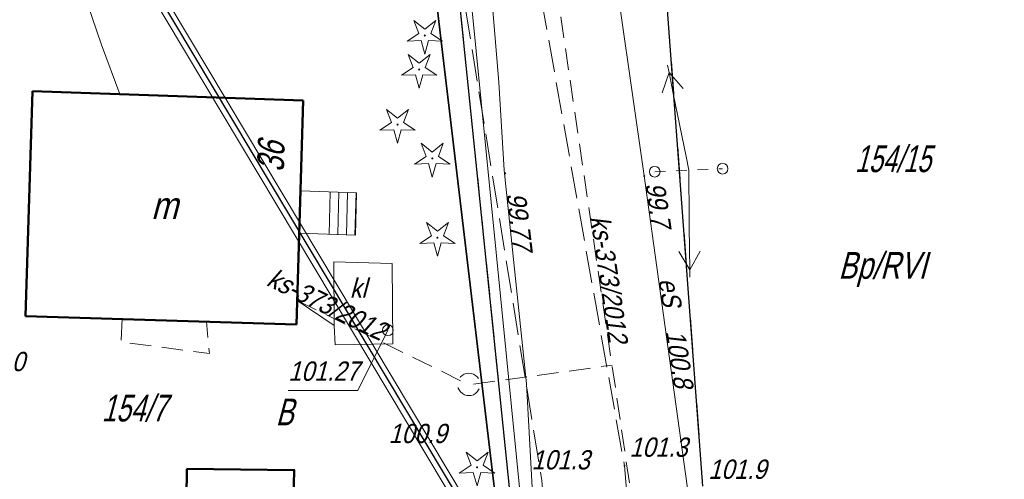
# Model space of a CAD drawing. Extents: x 6530721 to 6531385, y 5978377 to 5979143.
# Tile 115 of 146: x 6531017 to 6531063, y 5978845 to 5978866. Entities that reach past the tile are written whole.
import ezdxf
from ezdxf.enums import TextEntityAlignment as Align

# ---------------------------------------------------------------- set-up
doc = ezdxf.new("R2010")
doc.units = 0
for name, pattern in [('AB_rokocin 2014-08-13 AC2004$0$0.5_0.5', [1, 0.5, -0.5]), ('AB_rokocin 2014-08-13 AC2004$0$1.0_0.5', [1.5, 1, -0.5]), ('AB_rokocin 2014-08-13 AC2004$0$1.5_0.5', [2, 1.5, -0.5]), ('AB_rokocin 2014-08-13 AC2004$0$l217_500', [2, 1.5, -0.5]), ('AB_rokocin 2014-08-13 AC2004$0$l219_500', [0]), ('AB_rokocin 2014-08-13 AC2004$0$mz1.0_0.5', [1.5, 1, -0.5])]:
    doc.linetypes.add(name, pattern=pattern)
for name, color, linetype, lineweight in [('AB-wymiarowa', 7, 'Continuous', 30), ('AB_rokocin 2014-08-13 AC2004$0$!arkusz4', 7, 'Continuous', 18), ('AB_rokocin 2014-08-13 AC2004$0$209-Opis konturu klasyfikacyjnego', 7, 'Continuous', 18), ('AB_rokocin 2014-08-13 AC2004$0$211-Nr działki', 7, 'Continuous', 18), ('AB_rokocin 2014-08-13 AC2004$0$217-Granica konturu klasyfikcyjnego', 7, 'Continuous', 18), ('AB_rokocin 2014-08-13 AC2004$0$219-Linia granicy', 7, 'Continuous', 18), ('AB_rokocin 2014-08-13 AC2004$0$312-Budynek', 7, 'Continuous', 18), ('AB_rokocin 2014-08-13 AC2004$0$312-Numer ewidencyjny budynku-Atr124', 7, 'Continuous', 18), ('AB_rokocin 2014-08-13 AC2004$0$352-schody (powierzchnia)', 7, 'Continuous', 18), ('AB_rokocin 2014-08-13 AC2004$0$510-Podpora jednosłupowa symb.-SEPOW', 7, 'Continuous', 18), ('AB_rokocin 2014-08-13 AC2004$0$512-Podpora wielosłupowa linia-SEPOW', 7, 'Continuous', 18), ('AB_rokocin 2014-08-13 AC2004$0$621-Punkt rzędnej przewodu-SWPOD', 7, 'Continuous', 18), ('AB_rokocin 2014-08-13 AC2004$0$621-Punkt rzędnej przewodu-SWPOD-Atr2', 7, 'Continuous', 18), ('AB_rokocin 2014-08-13 AC2004$0$625-Punkt rzędnej przewodu-SEPOD', 7, 'Continuous', 18), ('AB_rokocin 2014-08-13 AC2004$0$625-Punkt rzędnej przewodu-SEPOD-Atr2', 7, 'Continuous', 18), ('AB_rokocin 2014-08-13 AC2004$0$685-Osadnik kanal. lokalnej szambo - obrys-SK', 7, 'Continuous', 18), ('AB_rokocin 2014-08-13 AC2004$0$685-Osadnik kanal. lokalnej szambo - obrys-SK-Atr17', 7, 'Continuous', 18), ('AB_rokocin 2014-08-13 AC2004$0$996-Tekst dodatkowy mały', 7, 'Continuous', 18), ('AB_rokocin 2014-08-13 AC2004$0$chodnik (powierzchnia)', 7, 'Continuous', 18), ('AB_rokocin 2014-08-13 AC2004$0$drzewo iglaste (punkt)', 7, 'Continuous', 18), ('AB_rokocin 2014-08-13 AC2004$0$jezdnia (powierzchnia)', 7, 'Continuous', 18), ('AB_rokocin 2014-08-13 AC2004$0$ogrodzenie trwałe (linia)', 7, 'Continuous', 18), ('AB_rokocin 2014-08-13 AC2004$0$przewód elektroenergetyczny (linia)-SEPOD', 7, 'Continuous', 18), ('AB_rokocin 2014-08-13 AC2004$0$przewód elektroenergetyczny (linia)-SEPOD-Atr1', 7, 'Continuous', 18), ('AB_rokocin 2014-08-13 AC2004$0$przewód elektroenergetyczny niskiego napięcia (linia)-SEPOW - symbol', 7, 'Continuous', 18), ('AB_rokocin 2014-08-13 AC2004$0$przewód gazowy (linia)-SG', 7, 'Continuous', 18), ('AB_rokocin 2014-08-13 AC2004$0$przewód kanalizacyjny (linia)-SK', 7, 'Continuous', 18), ('AB_rokocin 2014-08-13 AC2004$0$przewód kanalizacyjny - projektowany (linia)-SK', 7, 'Continuous', 18), ('AB_rokocin 2014-08-13 AC2004$0$przewód kanalizacyjny - projektowany (linia)-SK-Atr1', 7, 'Continuous', 18), ('AB_rokocin 2014-08-13 AC2004$0$przewód wodociągowy (linia)-SW', 7, 'Continuous', 18), ('AB_rokocin 2014-08-13 AC2004$0$punkt wysokościowy naturalny', 7, 'Continuous', 18), ('AB_rokocin 2014-08-13 AC2004$0$punkt wysokościowy naturalny-Atr2', 7, 'Continuous', 18), ('AB_rokocin 2014-08-13 AC2004$0$właz (punkt)-SK', 7, 'Continuous', 18), ('AB_rokocin 2014-08-13 AC2004$0$właz (punkt)-SK-Atr2', 7, 'Continuous', 18)]:
    doc.layers.add(name, color=color, linetype=linetype, lineweight=lineweight)
doc.styles.add('AB_rokocin 2014-08-13 AC2004$0$Standard', font='txt')
doc.linetypes.add('AB_rokocin 2014-08-13 AC2004$0$902-500', pattern='A,3.75,0,[1,ksztalty.shx,S=0.5,R=0,X=0,Y=0],3.75', length=7.5)

# ---------------------------------------------------------------- blocks, each defined once
blk = doc.blocks.new('AB_rokocin 2014-08-13 AC2004$0$US22')
at = {"color": 0, "linetype": 'Continuous', "lineweight": 13}
blk.add_circle((0, 0), 0.25, dxfattribs=at)
blk = doc.blocks.new('AB_rokocin 2014-08-13 AC2004$0$OP011')
at = {"linetype": 'Continuous', "lineweight": 13}
h = blk.add_hatch(color=0, dxfattribs=at)
edge = h.paths.add_edge_path()
edge.add_arc((0, 0), 0.05, 0, 360)
at = {"color": 0, "linetype": 'Continuous', "lineweight": 13}
for p, q in [((-0.283, 0.093), (-0.512, 0.706)), ((-0.512, 0.706), (0, 0.299)), ((0, 0.299), (0.512, 0.706)), ((0.512, 0.706), (0.283, 0.093)), ((-0.828, -0.268), (-0.283, 0.093)), ((0.283, 0.093), (0.828, -0.268)), ((-0.175, -0.24), (-0.828, -0.268)), ((0, -0.87), (-0.175, -0.24)), ((0.175, -0.24), (0, -0.87)), ((0.828, -0.268), (0.175, -0.24))]:
    blk.add_line(p, q, dxfattribs=at)
blk = doc.blocks.new('AB_rokocin 2014-08-13 AC2004$0$PW01')
at = {"linetype": 'Continuous', "lineweight": 13}
h = blk.add_hatch(color=0, dxfattribs=at)
edge = h.paths.add_edge_path()
edge.add_arc((0, 0), 0.045, 0, 360)
blk = doc.blocks.new('AB_rokocin 2014-08-13 AC2004$0$621')
at = {"linetype": 'Continuous', "lineweight": 0}
h = blk.add_hatch(color=0, dxfattribs=at)
edge = h.paths.add_edge_path()
edge.add_arc((0, 0), 0.05, 0, 360)
blk = doc.blocks.new('AB_rokocin 2014-08-13 AC2004$0$510')
at = {"color": 0, "linetype": 'Continuous', "lineweight": 0}
blk.add_circle((0, 0), 0.25, dxfattribs=at)
blk = doc.blocks.new('AB_rokocin 2014-08-13 AC2004$0$PE04')
at = {"color": 0, "linetype": 'Continuous', "lineweight": 13}
for p, q in [((4.65, 0), (3.784, 0.5)), ((0.65, 0), (0, 0)), ((0.65, 0), (1.65, 0)), ((1.65, 0), (2.65, 0)), ((2.65, 0), (3.65, 0)), ((3.65, 0), (4.65, 0)), ((4.65, 0), (3.784, -0.5)), ((4.65, 0), (5, 0))]:
    blk.add_line(p, q, dxfattribs=at)
blk = doc.blocks.new('AB_rokocin 2014-08-13 AC2004')
at = {"layer": 'AB_rokocin 2014-08-13 AC2004$0$!arkusz4', "color": 7, "linetype": 'Continuous', "lineweight": 0}
blk.add_lwpolyline([(6531015.946, 5978502.881), (6530759.65, 5978931.7), (6530925.765, 5979030.983), (6531182.061, 5978602.165)], close=True, dxfattribs=at)
blk.add_lwpolyline([(6530759.65, 5978931.7), (6530925.765, 5979030.983), (6531182.061, 5978602.165), (6531016.032, 5978503.224), (6530759.65, 5978931.7)], dxfattribs=at)
blk.add_lwpolyline([(6530759.65, 5978931.7), (6530925.765, 5979030.983), (6531182.061, 5978602.165), (6531016.032, 5978503.224), (6530759.65, 5978931.7)], dxfattribs=at)
at = {"layer": 'AB_rokocin 2014-08-13 AC2004$0$!arkusz4', "color": 7, "linetype": 'Continuous', "lineweight": 30}
blk.add_lwpolyline([(6531016.032, 5978503.224), (6530759.993, 5978931.613), (6530925.679, 5979030.64), (6531181.745, 5978602.254)], close=True, dxfattribs=at)
at = {"layer": 'AB_rokocin 2014-08-13 AC2004$0$!arkusz4', "color": 7, "linetype": 'Continuous', "lineweight": 18}
blk.add_lwpolyline([(6531016.118, 5978503.567), (6530760.336, 5978931.527), (6530925.593, 5979030.297), (6531181.375, 5978602.338)], close=True, dxfattribs=at)
at = {"layer": 'AB_rokocin 2014-08-13 AC2004$0$217-Granica konturu klasyfikcyjnego', "color": 3, "linetype": 'AB_rokocin 2014-08-13 AC2004$0$l217_500', "lineweight": 18, "flags": 128}
for points in [[(6531046.44, 5978874.36), (6531048.65, 5978844.56)], [(6531046.44, 5978874.36), (6531048.65, 5978844.56)], [(6531037.12, 5978868.92), (6531040.27, 5978838.14)], [(6531037.12, 5978868.92), (6531040.27, 5978838.14)]]:
    blk.add_lwpolyline(points, dxfattribs=at)
at = {"layer": 'AB_rokocin 2014-08-13 AC2004$0$219-Linia granicy', "color": 92, "linetype": 'AB_rokocin 2014-08-13 AC2004$0$l219_500', "lineweight": 30, "flags": 128}
for points in [[(6531048.65, 5978844.56), (6531046.44, 5978874.36)], [(6531048.65, 5978844.56), (6531046.44, 5978874.36)], [(6531040.27, 5978838.14), (6531037.12, 5978868.92)], [(6531040.27, 5978838.14), (6531037.12, 5978868.92)]]:
    blk.add_lwpolyline(points, dxfattribs=at)
at = {"layer": 'AB_rokocin 2014-08-13 AC2004$0$312-Budynek', "color": 250, "linetype": 'Continuous', "lineweight": 50, "flags": 128}
for points in [[(6531017.04, 5978852.5), (6531017.37, 5978863)], [(6531017.37, 5978863), (6531030, 5978862.56)], [(6531030, 5978862.56), (6531029.68, 5978852.11)], [(6531029.68, 5978852.11), (6531017.04, 5978852.5)]]:
    blk.add_lwpolyline(points, dxfattribs=at)
blk.add_lwpolyline([(6531024.56, 5978845.37), (6531029.58, 5978845.31), (6531029.48, 5978841.24), (6531024.52, 5978841.3)], close=True, dxfattribs=at)
at = {"layer": 'AB_rokocin 2014-08-13 AC2004$0$352-schody (powierzchnia)', "color": 252, "linetype": 'Continuous', "lineweight": 18}
for p, q in [((6531029.81, 5978856.37), (6531029.87, 5978858.34)), ((6531029.87, 5978858.34), (6531032.49, 5978858.25)), ((6531031.26, 5978858.29), (6531031.21, 5978856.32)), ((6531031.66, 5978858.29), (6531031.61, 5978856.32)), ((6531032.06, 5978858.27), (6531032.01, 5978856.3)), ((6531032.46, 5978858.25), (6531032.41, 5978856.28)), ((6531032.49, 5978858.25), (6531032.43, 5978856.28)), ((6531032.43, 5978856.28), (6531029.81, 5978856.37))]:
    blk.add_line(p, q, dxfattribs=at)
at = {"layer": 'AB_rokocin 2014-08-13 AC2004$0$512-Podpora wielosłupowa linia-SEPOW', "color": 7, "linetype": 'AB_rokocin 2014-08-13 AC2004$0$0.5_0.5', "lineweight": 18, "flags": 128}
blk.add_lwpolyline([(6531046.4, 5978859.24), (6531049.57, 5978859.38)], dxfattribs=at)
at = {"layer": 'AB_rokocin 2014-08-13 AC2004$0$685-Osadnik kanal. lokalnej szambo - obrys-SK', "color": 7, "linetype": 'Continuous', "lineweight": 18, "flags": 128}
blk.add_lwpolyline([(6531031.43, 5978855.03), (6531034.14, 5978854.95), (6531034.18, 5978851.2), (6531031.48, 5978851.16), (6531031.44, 5978852.06)], close=True, dxfattribs=at)
at = {"layer": 'AB_rokocin 2014-08-13 AC2004$0$chodnik (powierzchnia)', "color": 252, "linetype": 'AB_rokocin 2014-08-13 AC2004$0$mz1.0_0.5', "lineweight": 18, "flags": 128}
blk.add_lwpolyline([(6531021.54, 5978852.37), (6531021.49, 5978851.29), (6531025.62, 5978850.75), (6531025.48, 5978852.24)], dxfattribs=at)
at = {"layer": 'AB_rokocin 2014-08-13 AC2004$0$jezdnia (powierzchnia)', "color": 252, "linetype": 'AB_rokocin 2014-08-13 AC2004$0$1.5_0.5', "lineweight": 18, "flags": 128}
for points in [[(6530985.78, 5979082.6), (6530984.46, 5979063.44), (6530982.52, 5979039.61), (6530981.54, 5979013.49), (6530979.39, 5978979.44), (6530978.32, 5978955.43), (6530977.32, 5978924.35), (6530977.18, 5978898.97), (6530975.4, 5978882.76), (6530973.84, 5978878.32), (6530971.37, 5978876.16), (6530968.23, 5978875.09), (6530950.8, 5978875.6), (6530950.25, 5978872.17), (6530968.11, 5978871.47), (6530973.1, 5978871.84), (6530979.12, 5978872.07), (6530985.71, 5978871.57), (6530988.36, 5978870.67), (6531008.02, 5978871.57), (6531029.25, 5978872.87), (6531034.44, 5978873.09), (6531036.17, 5978871.36), (6531037.18, 5978869.25), (6531041.13, 5978844.83), (6531042.78, 5978824.44), (6531036.31, 5978809.51), (6531027.43, 5978796.52), (6531014.3, 5978782.64), (6530999.37, 5978764.06), (6530996.85, 5978762.8), (6530994.1, 5978762.43), (6530991.66, 5978762.96), (6530999.88, 5978750.96), (6531000.38, 5978752.27), (6531000.47, 5978755.1), (6531001.45, 5978757.52), (6531017.67, 5978780.17), (6531028.21, 5978793.19), (6531039.69, 5978808.37), (6531046.64, 5978824.27)], [(6530989.16, 5979081.85), (6530987.63, 5979063.19), (6530986.58, 5979039.58), (6530985.45, 5979012.64), (6530982.98, 5978979.44), (6530981.56, 5978955.09), (6530980.83, 5978923.93), (6530980.87, 5978899.07), (6530980.35, 5978882.41), (6530978.9, 5978876.34), (6530982.06, 5978874.54), (6530986.16, 5978874.22), (6531007.45, 5978874.91), (6531033.72, 5978876.67), (6531037.69, 5978874.7), (6531040.6, 5978870.17), (6531044.99, 5978845.52), (6531046.64, 5978824.27)]]:
    blk.add_lwpolyline(points, dxfattribs=at)
at = {"layer": 'AB_rokocin 2014-08-13 AC2004$0$ogrodzenie trwałe (linia)', "color": 252, "linetype": 'AB_rokocin 2014-08-13 AC2004$0$902-500', "lineweight": 35, "flags": 128}
blk.add_lwpolyline([(6531010.88, 5978869.69), (6531029.25, 5978872.87), (6531034.82, 5978870.44), (6531035.9, 5978869.8), (6531038.81, 5978845.32), (6531039.32, 5978841.03), (6531039.39, 5978838.89), (6531014.09, 5978839), (6531009.32, 5978839.13)], dxfattribs=at)
at = {"layer": 'AB_rokocin 2014-08-13 AC2004$0$przewód elektroenergetyczny (linia)-SEPOD', "color": 1, "linetype": 'Continuous', "lineweight": 18, "flags": 128}
blk.add_lwpolyline([(6531034.78, 5978887.44), (6531036.93, 5978884.86), (6531039.74, 5978881.09), (6531043.68, 5978874.61), (6531043.94, 5978872.42), (6531043.71, 5978871.26), (6531044.25, 5978870.67), (6531045.91, 5978859.04), (6531047.91, 5978844.58), (6531048.31, 5978833.24), (6531048.2, 5978826.7), (6531046.87, 5978821.18), (6531046.21, 5978818.53), (6531046.33, 5978814.49), (6531045.65, 5978811.89), (6531041.02, 5978803.96), (6531038.25, 5978801.18)], dxfattribs=at)
at = {"layer": 'AB_rokocin 2014-08-13 AC2004$0$przewód gazowy (linia)-SG', "color": 40, "linetype": 'Continuous', "lineweight": 18, "flags": 128}
blk.add_lwpolyline([(6531041.75, 5978834.23), (6531041.32, 5978839.79), (6531040.42, 5978841.22), (6531037.6, 5978869.59), (6531031.32, 5978873.21), (6531030.39, 5978878.2), (6531021.01, 5978877.26), (6530998.81, 5978874.07), (6530985.82, 5978874.34), (6530981.69, 5978878.49), (6530973.31, 5978878.9), (6530971.4, 5978874.94), (6530959.16, 5978875.32)], dxfattribs=at)
at = {"layer": 'AB_rokocin 2014-08-13 AC2004$0$przewód kanalizacyjny (linia)-SK', "color": 34, "linetype": 'Continuous', "lineweight": 18, "flags": 128}
blk.add_lwpolyline([(6531029.71, 5978853.23), (6531031.44, 5978852.06)], dxfattribs=at)
at = {"layer": 'AB_rokocin 2014-08-13 AC2004$0$przewód kanalizacyjny - projektowany (linia)-SK', "color": 32, "linetype": 'AB_rokocin 2014-08-13 AC2004$0$1.0_0.5', "lineweight": 18, "flags": 128}
for points in [[(6531040.7, 5978875.38), (6531046.42, 5978836.56)], [(6531029.71, 5978853.23), (6531037.53, 5978849.39)], [(6531037.95, 5978849.32), (6531044.41, 5978850.21)]]:
    blk.add_lwpolyline(points, dxfattribs=at)
blk.add_lwpolyline([(6531038.04, 5978848.89), (6531037.95, 5978848.83), (6531037.84, 5978848.8), (6531037.73, 5978848.79), (6531037.63, 5978848.8), (6531037.52, 5978848.83), (6531037.43, 5978848.89), (6531037.34, 5978848.96), (6531037.28, 5978849.05), (6531037.23, 5978849.14), (6531037.21, 5978849.25), (6531037.21, 5978849.36), (6531037.23, 5978849.47), (6531037.28, 5978849.57), (6531037.34, 5978849.66), (6531037.42, 5978849.73), (6531037.51, 5978849.79), (6531037.62, 5978849.82), (6531037.73, 5978849.83), (6531037.83, 5978849.82), (6531037.94, 5978849.79), (6531038.03, 5978849.73), (6531038.12, 5978849.66), (6531038.18, 5978849.57), (6531038.23, 5978849.48), (6531038.25, 5978849.37), (6531038.25, 5978849.26), (6531038.23, 5978849.15), (6531038.18, 5978849.05), (6531038.12, 5978848.96)], close=True, dxfattribs=at)
at = {"layer": 'AB_rokocin 2014-08-13 AC2004$0$przewód wodociągowy (linia)-SW', "color": 5, "linetype": 'Continuous', "lineweight": 18, "flags": 128}
for points in [[(6531028.01, 5978882.25), (6531030.12, 5978879.91), (6531033.76, 5978875.98), (6531038.5, 5978870.91), (6531039.12, 5978863.4), (6531039.37, 5978859.31), (6531040.42, 5978849.33), (6531040.83, 5978841.66), (6531041.01, 5978835.26), (6531041.04, 5978828.34), (6531040.35, 5978820.86), (6531039.23, 5978815.21), (6531036.6, 5978810.25), (6531034.62, 5978806.42), (6531027.43, 5978796.52)], [(6531017.33, 5978874.7), (6531020.58, 5978865.17), (6531021.44, 5978862.86)]]:
    blk.add_lwpolyline(points, dxfattribs=at)
at = {"layer": 'AB_rokocin 2014-08-13 AC2004$0$właz (punkt)-SK-Atr2', "color": 34, "linetype": 'ByBlock', "flags": 128}
blk.add_lwpolyline([(6531033.95, 5978851.84), (6531032.54, 5978849.03), (6531029.298, 5978849.03)], dxfattribs=at)
at = {"layer": 'AB_rokocin 2014-08-13 AC2004$0$510-Podpora jednosłupowa symb.-SEPOW', "color": 7, "linetype": 'Continuous', "lineweight": 18}
for p in [(6531049.57, 5978859.38), (6531046.4, 5978859.24)]:
    blk.add_blockref('AB_rokocin 2014-08-13 AC2004$0$510', p, dxfattribs=at)
at = {"layer": 'AB_rokocin 2014-08-13 AC2004$0$621-Punkt rzędnej przewodu-SWPOD', "color": 5, "linetype": 'Continuous', "lineweight": 18}
blk.add_blockref('AB_rokocin 2014-08-13 AC2004$0$621', (6531039.42, 5978859.16), dxfattribs=at)
at = {"layer": 'AB_rokocin 2014-08-13 AC2004$0$625-Punkt rzędnej przewodu-SEPOD', "color": 1, "linetype": 'Continuous', "lineweight": 18}
blk.add_blockref('AB_rokocin 2014-08-13 AC2004$0$621', (6531045.91, 5978859.04), dxfattribs=at)
at = {"layer": 'AB_rokocin 2014-08-13 AC2004$0$drzewo iglaste (punkt)', "color": 94, "linetype": 'Continuous', "lineweight": 13}
for p in [(6531035.67, 5978865.6), (6531035.41, 5978864.01), (6531034.4, 5978861.44), (6531036.02, 5978859.86), (6531036.26, 5978856.16), (6531038.11, 5978845.44)]:
    blk.add_blockref('AB_rokocin 2014-08-13 AC2004$0$OP011', p, dxfattribs=at)
at = {"layer": 'AB_rokocin 2014-08-13 AC2004$0$przewód elektroenergetyczny niskiego napięcia (linia)-SEPOW - symbol', "color": 1, "linetype": 'Continuous', "lineweight": 18}
for rotation in [101.414, 270.54]:
    blk.add_blockref('AB_rokocin 2014-08-13 AC2004$0$PE04', (6531047.99, 5978859.31), dxfattribs=dict(at, rotation=rotation))
at = {"layer": 'AB_rokocin 2014-08-13 AC2004$0$punkt wysokościowy naturalny', "color": 7, "linetype": 'Continuous', "lineweight": 13}
for p in [(6531038.81, 5978845.32), (6531044.99, 5978845.52)]:
    blk.add_blockref('AB_rokocin 2014-08-13 AC2004$0$PW01', p, dxfattribs=at)
at = {"layer": 'AB_rokocin 2014-08-13 AC2004$0$właz (punkt)-SK', "color": 7, "linetype": 'Continuous', "lineweight": 18}
blk.add_blockref('AB_rokocin 2014-08-13 AC2004$0$US22', (6531033.95, 5978851.84), dxfattribs=at)
at = {"layer": 'AB_rokocin 2014-08-13 AC2004$0$209-Opis konturu klasyfikacyjnego', "color": 3, "linetype": 'Continuous', "lineweight": 20, "style": 'AB_rokocin 2014-08-13 AC2004$0$Standard', "oblique": 15}
for s, width, p in [('Bp/RVI', 0.775, (6531054.97, 5978854.24)), ('B', 0.741, (6531028.71, 5978847.4))]:
    blk.add_text(s, height=1.25, dxfattribs=dict(at, width=width)).set_placement(p)
at = {"layer": 'AB_rokocin 2014-08-13 AC2004$0$211-Nr działki', "color": 92, "linetype": 'Continuous', "lineweight": 30, "style": 'AB_rokocin 2014-08-13 AC2004$0$Standard', "oblique": 15}
for s, width, p in [('154/15', 0.692, (6531055.74, 5978859.22)), ('154/7', 0.723, (6531020.59, 5978847.58))]:
    blk.add_text(s, height=1.25, dxfattribs=dict(at, width=width)).set_placement(p)
at = {"layer": 'AB_rokocin 2014-08-13 AC2004$0$312-Numer ewidencyjny budynku-Atr124', "color": 7, "linetype": 'ByBlock', "lineweight": 20, "style": 'AB_rokocin 2014-08-13 AC2004$0$Standard', "oblique": 15, "width": 0.896}
blk.add_text('m', height=1.25, dxfattribs=at).set_placement((6531023.52, 5978857.66), align=Align.MIDDLE_CENTER)
at = {"layer": 'AB_rokocin 2014-08-13 AC2004$0$621-Punkt rzędnej przewodu-SWPOD-Atr2', "color": 5, "linetype": 'ByBlock', "lineweight": 20, "style": 'AB_rokocin 2014-08-13 AC2004$0$Standard', "oblique": 15, "width": 0.9}
blk.add_text('99.77', height=0.9, rotation=276.813, dxfattribs=at).set_placement((6531039.48, 5978858.22))
at = {"layer": 'AB_rokocin 2014-08-13 AC2004$0$625-Punkt rzędnej przewodu-SEPOD-Atr2', "color": 1, "linetype": 'ByBlock', "lineweight": 20, "style": 'AB_rokocin 2014-08-13 AC2004$0$Standard', "oblique": 15, "width": 0.9}
for s, rotation, p in [('99.7', 278.643, (6531045.96, 5978858.68)), ('100.8', 278.642, (6531046.91, 5978851.79))]:
    blk.add_text(s, height=0.9, rotation=rotation, dxfattribs=at).set_placement(p)
at = {"layer": 'AB_rokocin 2014-08-13 AC2004$0$685-Osadnik kanal. lokalnej szambo - obrys-SK-Atr17', "color": 7, "linetype": 'ByBlock', "lineweight": 20, "style": 'AB_rokocin 2014-08-13 AC2004$0$Standard', "oblique": 15, "width": 0.9}
blk.add_text('kl', height=0.9, dxfattribs=at).set_placement((6531032.17, 5978853.36))
at = {"layer": 'AB_rokocin 2014-08-13 AC2004$0$996-Tekst dodatkowy mały', "color": 7, "linetype": 'Continuous', "lineweight": 20, "style": 'AB_rokocin 2014-08-13 AC2004$0$Standard', "oblique": 15, "width": 0.757}
blk.add_text('36', height=1.25, rotation=88.246, dxfattribs=at).set_placement((6531029.09, 5978859.21))
at = {"layer": 'AB_rokocin 2014-08-13 AC2004$0$przewód elektroenergetyczny (linia)-SEPOD-Atr1', "color": 1, "linetype": 'ByBlock', "lineweight": 20, "style": 'AB_rokocin 2014-08-13 AC2004$0$Standard', "oblique": 15, "width": 0.9}
blk.add_text('eS', height=0.9, rotation=278.642, dxfattribs=at).set_placement((6531046.57, 5978854.21))
at = {"layer": 'AB_rokocin 2014-08-13 AC2004$0$przewód kanalizacyjny - projektowany (linia)-SK-Atr1', "color": 34, "linetype": 'ByBlock', "lineweight": 20, "style": 'AB_rokocin 2014-08-13 AC2004$0$Standard', "oblique": 15, "width": 0.9}
for rotation, p in [(278.382, (6531043.39, 5978857.12)), (333.84, (6531028.23, 5978853.96))]:
    blk.add_text('ks-373/2012', height=0.9, rotation=rotation, dxfattribs=at).set_placement(p)
at = {"layer": 'AB_rokocin 2014-08-13 AC2004$0$punkt wysokościowy naturalny-Atr2', "color": 252, "linetype": 'ByBlock', "lineweight": 20, "style": 'AB_rokocin 2014-08-13 AC2004$0$Standard', "oblique": 15, "width": 0.9}
for s, p in [('101.0', (6531014.29, 5978849.93)), ('100.9', (6531033.98, 5978846.57)), ('101.3', (6531045.22, 5978845.93)), ('101.3', (6531040.65, 5978845.34)), ('101.9', (6531048.9, 5978844.9))]:
    blk.add_text(s, height=0.9, dxfattribs=at).set_placement(p)
at = {"layer": 'AB_rokocin 2014-08-13 AC2004$0$właz (punkt)-SK-Atr2', "color": 34, "linetype": 'ByBlock', "lineweight": 20, "style": 'AB_rokocin 2014-08-13 AC2004$0$Standard', "oblique": 15, "width": 0.9}
blk.add_text('101.27', height=0.9, dxfattribs=at).set_placement((6531029.298, 5978849.48))

msp = doc.modelspace()

# ---------------------------------------------------------------- block references
at = {"layer": 'AB-wymiarowa'}
msp.add_blockref('AB_rokocin 2014-08-13 AC2004', (0, 0), dxfattribs=at)

doc.saveas('drawing.dxf')
